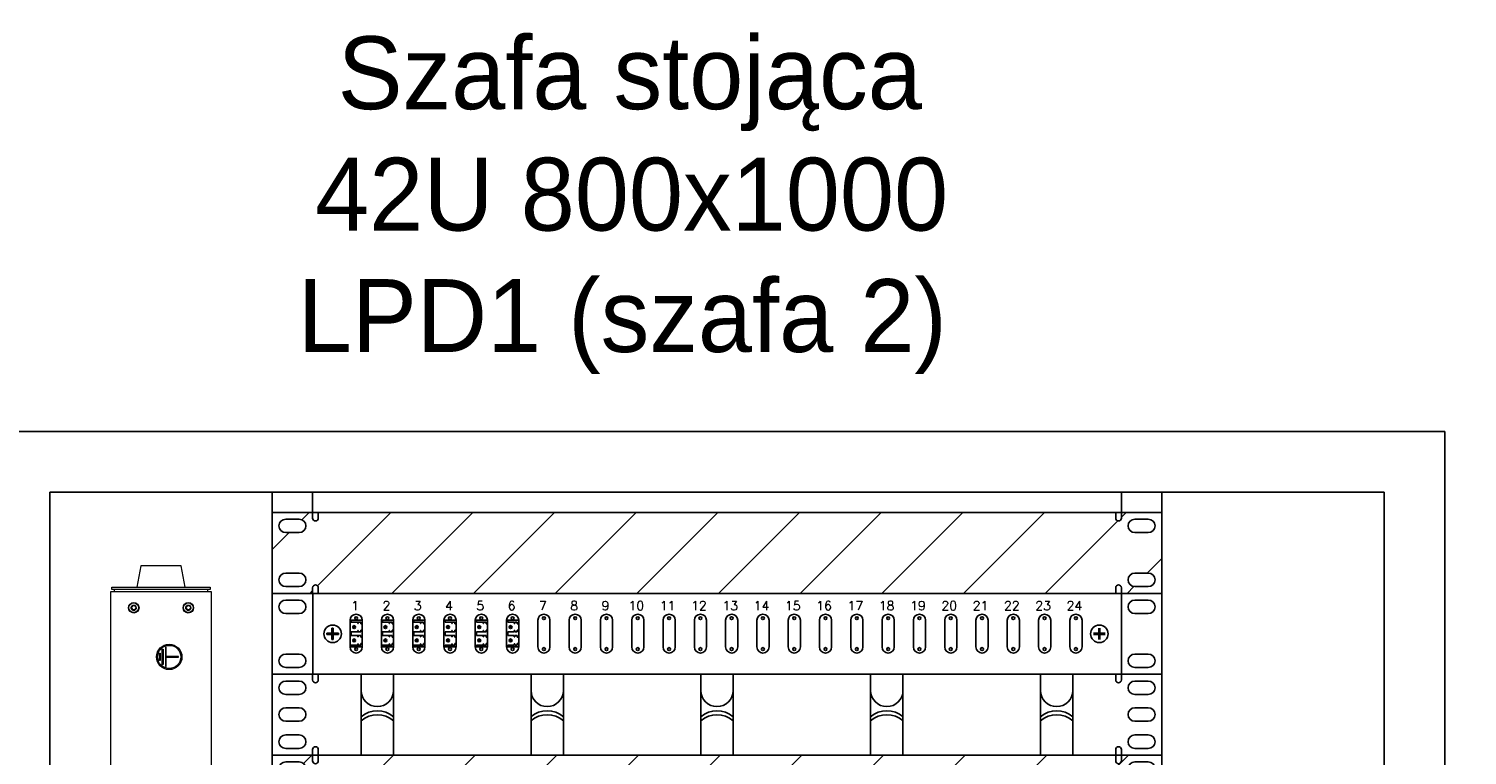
# Model space of a CAD drawing. Header units: millimetres. Extents: x 94562 to 148980, y -25377 to 3008.
# Tile 97 of 140: x 100767 to 101558, y -21168 to -20769. Entities that reach past the tile are written whole.
import ezdxf
from ezdxf.enums import TextEntityAlignment as Align

# ---------------------------------------------------------------- set-up
doc = ezdxf.new("R2010")
doc.units = ezdxf.units.MM
for name, color, linetype in [('LA_LAN_Bloki_Projektowane', 7, 'Continuous'), ('tt_opis', 30, 'Continuous'), ('tt_symbole', 40, 'Continuous')]:
    doc.layers.add(name, color=color, linetype=linetype)
doc.styles.add('_LANSTER_01', font='romans.shx')
doc.styles.add('Style-WORKING_1250', font='WORKING_1250.shx')

# ---------------------------------------------------------------- blocks, each defined once
blk = doc.blocks.new('IT_szafa_stojąca_42U')
for p, q in [((366.085, 1801.057), (286.075, 1801.057)), ((366.085, 1605.477), (366.085, 1801.057)), ((289.409, 1797.723), (362.752, 1797.723)), ((289.409, 1608.811), (289.409, 1797.723)), ((301.633, 1608.811), (301.633, 1797.723)), ((303.855, 1796.612), (303.855, 1797.723)), ((348.305, 1796.612), (348.305, 1797.723)), ((350.528, 1608.811), (350.528, 1797.723)), ((362.752, 1608.811), (362.752, 1797.723))]:
    blk.add_line(p, q)
blk = doc.blocks.new('IT_Zaślepka_1U')
h = blk.add_hatch()
h.set_pattern_fill('ANSI31', color=0)
h.set_pattern_definition([(45, (7401.7468, -13729.1714), (-2.245064, 2.245064), [])])
h.paths.add_polyline_path([(2.534, 4.445), (2.534, 4.134, -1), (2.222, 4.134), (2.222, 4.445), (0, 4.445), (0, 0), (2.222, 0), (2.222, 0.311, -1), (2.534, 0.311), (2.534, 0), (46.361, 0), (46.361, 0.311, -1), (46.672, 0.311), (46.672, 0), (48.895, 0), (48.895, 4.445), (46.672, 4.445), (46.672, 4.134, -1), (46.361, 4.134), (46.361, 4.445)])
h.paths.add_polyline_path([(1.482, 3.334), (0.741, 3.334, -1), (0.741, 4.075), (1.482, 4.075, -1)], flags=16)
h.paths.add_polyline_path([(1.482, 0.37), (0.741, 0.37, -1), (0.741, 1.111), (1.482, 1.111, -1)], flags=16)
h.paths.add_polyline_path([(47.413, 4.075), (48.154, 4.075, -1), (48.154, 3.334), (47.413, 3.334, -1)], flags=16)
h.paths.add_polyline_path([(47.413, 1.111), (48.154, 1.111, -1), (48.154, 0.37), (47.413, 0.37, -1)], flags=16)
at = {"color": 0}
for p, q in [((0, 4.445), (0, 0)), ((0, 4.445), (2.222, 4.445)), ((0.741, 4.075), (1.482, 4.075)), ((2.222, 4.445), (2.222, 4.134)), ((46.361, 4.445), (2.534, 4.445)), ((2.534, 4.134), (2.534, 4.445)), ((46.361, 4.445), (46.361, 4.134)), ((46.672, 4.134), (46.672, 4.445)), ((48.895, 4.445), (46.672, 4.445)), ((47.413, 4.075), (48.154, 4.075)), ((48.895, 0), (48.895, 4.445)), ((0.741, 3.334), (1.482, 3.334)), ((47.413, 3.334), (48.154, 3.334)), ((0.741, 1.111), (1.482, 1.111)), ((47.413, 1.111), (48.154, 1.111)), ((0, 0), (2.222, 0)), ((2.222, 0), (0, 0)), ((0.741, 0.37), (1.482, 0.37)), ((2.222, 0), (2.222, 0.311)), ((2.534, 0.311), (2.534, 0)), ((2.534, 0), (46.361, 0)), ((46.361, 0), (2.534, 0)), ((46.361, 0), (46.361, 0.311)), ((46.672, 0.311), (46.672, 0)), ((46.672, 0), (48.895, 0)), ((48.895, 0), (46.672, 0)), ((47.413, 0.37), (48.154, 0.37))]:
    blk.add_line(p, q, dxfattribs=at)
blk.add_lwpolyline([(0, 4.445), (48.895, 4.445), (48.895, 0), (0, 0)], close=True, dxfattribs=at)
for centre, radius, start, end in [((0.741, 3.704), 0.37, 90, 270), ((1.482, 3.704), 0.37, 270, 90), ((2.378, 4.134), 0.156, 180, 0), ((46.517, 4.134), 0.156, 180, 0), ((47.413, 3.704), 0.37, 90, 270), ((48.154, 3.704), 0.37, 270, 90), ((0.741, 0.741), 0.37, 90, 270), ((1.482, 0.741), 0.37, 270, 90), ((47.413, 0.741), 0.37, 90, 270), ((48.154, 0.741), 0.37, 270, 90), ((2.378, 0.311), 0.156, 0, 180), ((46.517, 0.311), 0.156, 0, 180)]:
    blk.add_arc(centre, radius, start, end, dxfattribs=at)
blk = doc.blocks.new('*U489')
at = {"layer": 'tt_symbole'}
h = blk.add_hatch(color=256, dxfattribs=at)
h.paths.add_polyline_path([(3.354, 2.541), (3.285, 2.541), (3.285, 2.257), (3.354, 2.257)])
h.paths.add_polyline_path([(3.354, 2.257), (3.285, 2.257), (3.285, 2.188), (3.354, 2.188)])
h.paths.add_polyline_path([(3.285, 2.257), (3.001, 2.257), (3.001, 2.188), (3.285, 2.188)])
h.paths.add_polyline_path([(3.638, 2.257), (3.354, 2.257), (3.354, 2.188), (3.638, 2.188)])
h.paths.add_polyline_path([(3.354, 2.188), (3.285, 2.188), (3.285, 1.904), (3.354, 1.904)])
h = blk.add_hatch(color=256, dxfattribs=at)
h.paths.add_polyline_path([(45.497, 2.541), (45.428, 2.541), (45.428, 2.257), (45.497, 2.257)])
h.paths.add_polyline_path([(45.497, 2.257), (45.428, 2.257), (45.428, 2.188), (45.497, 2.188)])
h.paths.add_polyline_path([(45.428, 2.257), (45.143, 2.257), (45.143, 2.188), (45.428, 2.188)])
h.paths.add_polyline_path([(45.781, 2.257), (45.497, 2.257), (45.497, 2.188), (45.781, 2.188)])
h.paths.add_polyline_path([(45.497, 2.188), (45.428, 2.188), (45.428, 1.904), (45.497, 1.904)])
at = {"layer": 'LA_LAN_Bloki_Projektowane'}
for p, q in [((4.947, 2.966), (4.281, 2.966)), ((4.341, 2.966), (4.341, 2.867)), ((4.341, 2.867), (4.706, 2.867)), ((4.706, 2.867), (4.706, 2.793)), ((4.706, 2.793), (4.726, 2.793)), ((4.706, 2.332), (4.706, 2.406)), ((4.706, 2.406), (4.726, 2.406)), ((4.726, 2.793), (4.726, 2.867)), ((4.726, 2.867), (4.871, 2.867)), ((4.726, 2.406), (4.726, 2.332)), ((4.871, 2.867), (4.871, 2.775)), ((4.871, 2.775), (4.947, 2.775)), ((4.871, 2.332), (4.871, 2.424)), ((4.871, 2.424), (4.947, 2.424)), ((6.667, 2.966), (6.001, 2.966)), ((6.061, 2.966), (6.061, 2.867)), ((6.061, 2.867), (6.426, 2.867)), ((6.426, 2.867), (6.426, 2.793)), ((6.426, 2.793), (6.447, 2.793)), ((6.426, 2.332), (6.426, 2.406)), ((6.426, 2.406), (6.447, 2.406)), ((6.447, 2.793), (6.447, 2.867)), ((6.447, 2.867), (6.591, 2.867)), ((6.447, 2.406), (6.447, 2.332)), ((6.591, 2.867), (6.591, 2.775)), ((6.591, 2.775), (6.667, 2.775)), ((6.591, 2.332), (6.591, 2.424)), ((6.591, 2.424), (6.667, 2.424)), ((8.388, 2.966), (7.721, 2.966)), ((7.782, 2.966), (7.782, 2.867)), ((7.782, 2.867), (8.146, 2.867)), ((8.146, 2.867), (8.146, 2.793)), ((8.146, 2.793), (8.167, 2.793)), ((8.146, 2.332), (8.146, 2.406)), ((8.146, 2.406), (8.167, 2.406)), ((8.167, 2.793), (8.167, 2.867)), ((8.167, 2.867), (8.311, 2.867)), ((8.167, 2.406), (8.167, 2.332)), ((8.311, 2.867), (8.311, 2.775)), ((8.311, 2.775), (8.388, 2.775)), ((8.311, 2.332), (8.311, 2.424)), ((8.311, 2.424), (8.388, 2.424)), ((10.108, 2.966), (9.441, 2.966)), ((9.502, 2.966), (9.502, 2.867)), ((9.502, 2.867), (9.866, 2.867)), ((9.866, 2.867), (9.866, 2.793)), ((9.866, 2.793), (9.887, 2.793)), ((9.866, 2.332), (9.866, 2.406)), ((9.866, 2.406), (9.887, 2.406)), ((9.887, 2.793), (9.887, 2.867)), ((9.887, 2.867), (10.031, 2.867)), ((9.887, 2.406), (9.887, 2.332)), ((10.031, 2.867), (10.031, 2.775)), ((10.031, 2.775), (10.108, 2.775)), ((10.031, 2.332), (10.031, 2.424)), ((10.031, 2.424), (10.108, 2.424)), ((11.828, 2.966), (11.161, 2.966)), ((11.222, 2.966), (11.222, 2.867)), ((11.222, 2.867), (11.586, 2.867)), ((11.586, 2.867), (11.586, 2.793)), ((11.586, 2.793), (11.607, 2.793)), ((11.586, 2.332), (11.586, 2.406)), ((11.586, 2.406), (11.607, 2.406)), ((11.607, 2.793), (11.607, 2.867)), ((11.607, 2.867), (11.751, 2.867)), ((11.607, 2.406), (11.607, 2.332)), ((11.751, 2.867), (11.751, 2.775)), ((11.751, 2.775), (11.828, 2.775)), ((11.751, 2.332), (11.751, 2.424)), ((11.751, 2.424), (11.828, 2.424)), ((13.548, 2.966), (12.881, 2.966)), ((12.942, 2.966), (12.942, 2.867)), ((12.942, 2.867), (13.306, 2.867)), ((13.306, 2.867), (13.306, 2.793)), ((13.306, 2.793), (13.327, 2.793)), ((13.306, 2.332), (13.306, 2.406)), ((13.306, 2.406), (13.327, 2.406)), ((13.327, 2.793), (13.327, 2.867)), ((13.327, 2.867), (13.471, 2.867)), ((13.327, 2.406), (13.327, 2.332)), ((13.471, 2.867), (13.471, 2.775)), ((13.471, 2.775), (13.548, 2.775)), ((13.471, 2.332), (13.471, 2.424)), ((13.471, 2.424), (13.548, 2.424)), ((4.281, 2.233), (4.341, 2.233)), ((4.341, 2.233), (4.341, 2.332)), ((4.341, 2.332), (4.706, 2.332)), ((4.341, 2.233), (4.341, 2.133)), ((4.341, 2.133), (4.706, 2.133)), ((4.341, 1.499), (4.341, 1.599)), ((4.341, 1.599), (4.706, 1.599)), ((4.706, 2.133), (4.706, 2.059)), ((4.706, 2.059), (4.726, 2.059)), ((4.706, 1.599), (4.706, 1.673)), ((4.706, 1.673), (4.726, 1.673)), ((4.726, 2.332), (4.871, 2.332)), ((4.726, 2.059), (4.726, 2.133)), ((4.726, 2.133), (4.871, 2.133)), ((4.726, 1.673), (4.726, 1.599)), ((4.726, 1.599), (4.871, 1.599)), ((4.871, 2.133), (4.871, 2.041)), ((4.871, 2.041), (4.947, 2.041)), ((4.871, 1.599), (4.871, 1.691)), ((4.871, 1.691), (4.947, 1.691)), ((6.001, 2.233), (6.061, 2.233)), ((6.061, 2.233), (6.061, 2.332)), ((6.061, 2.332), (6.426, 2.332)), ((6.061, 2.233), (6.061, 2.133)), ((6.061, 2.133), (6.426, 2.133)), ((6.061, 1.499), (6.061, 1.599)), ((6.061, 1.599), (6.426, 1.599)), ((6.426, 2.133), (6.426, 2.059)), ((6.426, 2.059), (6.447, 2.059)), ((6.426, 1.599), (6.426, 1.673)), ((6.426, 1.673), (6.447, 1.673)), ((6.447, 2.332), (6.591, 2.332)), ((6.447, 2.059), (6.447, 2.133)), ((6.447, 2.133), (6.591, 2.133)), ((6.447, 1.673), (6.447, 1.599)), ((6.447, 1.599), (6.591, 1.599)), ((6.591, 2.133), (6.591, 2.041)), ((6.591, 2.041), (6.667, 2.041)), ((6.591, 1.599), (6.591, 1.691)), ((6.591, 1.691), (6.667, 1.691)), ((7.721, 2.233), (7.782, 2.233)), ((7.782, 2.233), (7.782, 2.332)), ((7.782, 2.332), (8.146, 2.332)), ((7.782, 2.233), (7.782, 2.133)), ((7.782, 2.133), (8.146, 2.133)), ((7.782, 1.499), (7.782, 1.599)), ((7.782, 1.599), (8.146, 1.599)), ((8.146, 2.133), (8.146, 2.059)), ((8.146, 2.059), (8.167, 2.059)), ((8.146, 1.599), (8.146, 1.673)), ((8.146, 1.673), (8.167, 1.673)), ((8.167, 2.332), (8.311, 2.332)), ((8.167, 2.059), (8.167, 2.133)), ((8.167, 2.133), (8.311, 2.133)), ((8.167, 1.673), (8.167, 1.599)), ((8.167, 1.599), (8.311, 1.599)), ((8.311, 2.133), (8.311, 2.041)), ((8.311, 2.041), (8.388, 2.041)), ((8.311, 1.599), (8.311, 1.691)), ((8.311, 1.691), (8.388, 1.691)), ((9.441, 2.233), (9.502, 2.233)), ((9.502, 2.233), (9.502, 2.332)), ((9.502, 2.332), (9.866, 2.332)), ((9.502, 2.233), (9.502, 2.133)), ((9.502, 2.133), (9.866, 2.133)), ((9.502, 1.499), (9.502, 1.599)), ((9.502, 1.599), (9.866, 1.599)), ((9.866, 2.133), (9.866, 2.059)), ((9.866, 2.059), (9.887, 2.059)), ((9.866, 1.599), (9.866, 1.673)), ((9.866, 1.673), (9.887, 1.673)), ((9.887, 2.332), (10.031, 2.332)), ((9.887, 2.059), (9.887, 2.133)), ((9.887, 2.133), (10.031, 2.133)), ((9.887, 1.673), (9.887, 1.599)), ((9.887, 1.599), (10.031, 1.599)), ((10.031, 2.133), (10.031, 2.041)), ((10.031, 2.041), (10.108, 2.041)), ((10.031, 1.599), (10.031, 1.691)), ((10.031, 1.691), (10.108, 1.691)), ((11.161, 2.233), (11.222, 2.233)), ((11.222, 2.233), (11.222, 2.332)), ((11.222, 2.332), (11.586, 2.332)), ((11.222, 2.233), (11.222, 2.133)), ((11.222, 2.133), (11.586, 2.133)), ((11.222, 1.499), (11.222, 1.599)), ((11.222, 1.599), (11.586, 1.599)), ((11.586, 2.133), (11.586, 2.059)), ((11.586, 2.059), (11.607, 2.059)), ((11.586, 1.599), (11.586, 1.673)), ((11.586, 1.673), (11.607, 1.673)), ((11.607, 2.332), (11.751, 2.332)), ((11.607, 2.059), (11.607, 2.133)), ((11.607, 2.133), (11.751, 2.133)), ((11.607, 1.673), (11.607, 1.599)), ((11.607, 1.599), (11.751, 1.599)), ((11.751, 2.133), (11.751, 2.041)), ((11.751, 2.041), (11.828, 2.041)), ((11.751, 1.599), (11.751, 1.691)), ((11.751, 1.691), (11.828, 1.691)), ((12.881, 2.233), (12.942, 2.233)), ((12.942, 2.233), (12.942, 2.332)), ((12.942, 2.332), (13.306, 2.332)), ((12.942, 2.233), (12.942, 2.133)), ((12.942, 2.133), (13.306, 2.133)), ((12.942, 1.499), (12.942, 1.599)), ((12.942, 1.599), (13.306, 1.599)), ((13.306, 2.133), (13.306, 2.059)), ((13.306, 2.059), (13.327, 2.059)), ((13.306, 1.599), (13.306, 1.673)), ((13.306, 1.673), (13.327, 1.673)), ((13.327, 2.332), (13.471, 2.332)), ((13.327, 2.059), (13.327, 2.133)), ((13.327, 2.133), (13.471, 2.133)), ((13.327, 1.673), (13.327, 1.599)), ((13.327, 1.599), (13.471, 1.599)), ((13.471, 2.133), (13.471, 2.041)), ((13.471, 2.041), (13.548, 2.041)), ((13.471, 1.599), (13.471, 1.691)), ((13.471, 1.691), (13.548, 1.691)), ((4.281, 1.499), (4.947, 1.499)), ((6.001, 1.499), (6.667, 1.499)), ((7.721, 1.499), (8.388, 1.499)), ((9.441, 1.499), (10.108, 1.499)), ((11.161, 1.499), (11.828, 1.499)), ((12.881, 1.499), (13.548, 1.499))]:
    blk.add_line(p, q, dxfattribs=at)
for centre, radius in [((4.502, 2.593), 0.08), ((4.502, 2.593), 0.04), ((6.222, 2.593), 0.08), ((6.222, 2.593), 0.04), ((7.942, 2.593), 0.08), ((7.942, 2.593), 0.04), ((9.662, 2.593), 0.08), ((9.662, 2.593), 0.04), ((11.382, 2.593), 0.08), ((11.382, 2.593), 0.04), ((13.102, 2.593), 0.08), ((13.102, 2.593), 0.04), ((4.502, 1.86), 0.08), ((4.502, 1.86), 0.04), ((6.222, 1.86), 0.08), ((6.222, 1.86), 0.04), ((7.942, 1.86), 0.08), ((7.942, 1.86), 0.04), ((9.662, 1.86), 0.08), ((9.662, 1.86), 0.04), ((11.382, 1.86), 0.08), ((11.382, 1.86), 0.04), ((13.102, 1.86), 0.08), ((13.102, 1.86), 0.04)]:
    blk.add_circle(centre, radius, dxfattribs=at)
at = {"layer": 'tt_symbole'}
for p, q in [((0, 4.445), (0, 0)), ((0, 4.445), (2.223, 4.445)), ((0.741, 4.075), (1.482, 4.075)), ((2.223, 4.445), (2.223, 0)), ((46.673, 4.445), (2.223, 4.445)), ((2.223, 4.045), (2.223, 0.4)), ((46.673, 4.445), (46.673, 0)), ((46.673, 4.445), (48.895, 4.445)), ((46.673, 4.045), (46.673, 0.4)), ((47.413, 4.075), (48.154, 4.075)), ((48.895, 0), (48.895, 4.445)), ((0.741, 3.334), (1.482, 3.334)), ((47.413, 3.334), (48.154, 3.334)), ((3.285, 2.541), (3.354, 2.541)), ((3.285, 2.541), (3.285, 1.904)), ((3.354, 2.541), (3.354, 1.904)), ((45.428, 2.541), (45.428, 1.904)), ((45.497, 2.541), (45.497, 1.904)), ((3.001, 2.257), (3.638, 2.257)), ((3.001, 2.257), (3.001, 2.188)), ((3.001, 2.188), (3.638, 2.188)), ((3.354, 1.904), (3.285, 1.904)), ((3.638, 2.188), (3.638, 2.257)), ((45.143, 2.257), (45.781, 2.257)), ((45.143, 2.188), (45.781, 2.188)), ((0.741, 1.111), (1.482, 1.111)), ((47.413, 1.111), (48.154, 1.111)), ((0, 0), (2.223, 0)), ((0.741, 0.37), (1.482, 0.37)), ((2.223, 0), (46.673, 0)), ((46.673, 0), (48.895, 0)), ((47.413, 0.37), (48.154, 0.37))]:
    blk.add_line(p, q, dxfattribs=at)
for points in [[(4.947, 1.499), (4.947, 2.966, 1), (4.281, 2.966), (4.281, 1.499, 1)], [(6.667, 1.499), (6.667, 2.966, 1), (6.001, 2.966), (6.001, 1.499, 1)], [(8.388, 1.499), (8.388, 2.966, 1), (7.721, 2.966), (7.721, 1.499, 1)], [(10.108, 1.499), (10.108, 2.966, 1), (9.441, 2.966), (9.441, 1.499, 1)], [(11.828, 1.499), (11.828, 2.966, 1), (11.161, 2.966), (11.161, 1.499, 1)], [(13.548, 1.499), (13.548, 2.966, 1), (12.881, 2.966), (12.881, 1.499, 1)], [(15.268, 2.966, 1), (14.601, 2.966), (14.601, 1.499, 1), (15.268, 1.499)], [(16.988, 2.966, 1), (16.321, 2.966), (16.321, 1.499, 1), (16.988, 1.499)], [(18.708, 2.966, 1), (18.041, 2.966), (18.041, 1.499, 1), (18.708, 1.499)], [(20.428, 2.966, 1), (19.761, 2.966), (19.761, 1.499, 1), (20.428, 1.499)], [(22.148, 2.966, 1), (21.482, 2.966), (21.482, 1.499, 1), (22.148, 1.499)], [(23.868, 2.966, 1), (23.202, 2.966), (23.202, 1.499, 1), (23.868, 1.499)], [(25.589, 2.966, 1), (24.922, 2.966), (24.922, 1.499, 1), (25.589, 1.499)], [(27.309, 2.966, 1), (26.642, 2.966), (26.642, 1.499, 1), (27.309, 1.499)], [(29.029, 2.966, 1), (28.362, 2.966), (28.362, 1.499, 1), (29.029, 1.499)], [(30.749, 2.966, 1), (30.082, 2.966), (30.082, 1.499, 1), (30.749, 1.499)], [(32.469, 2.966, 1), (31.802, 2.966), (31.802, 1.499, 1), (32.469, 1.499)], [(34.189, 2.966, 1), (33.522, 2.966), (33.522, 1.499, 1), (34.189, 1.499)], [(35.909, 2.966, 1), (35.242, 2.966), (35.242, 1.499, 1), (35.909, 1.499)], [(37.629, 2.966, 1), (36.962, 2.966), (36.962, 1.499, 1), (37.629, 1.499)], [(39.349, 2.966, 1), (38.683, 2.966), (38.683, 1.499, 1), (39.349, 1.499)], [(41.069, 2.966, 1), (40.403, 2.966), (40.403, 1.499, 1), (41.069, 1.499)], [(42.789, 2.966, 1), (42.123, 2.966), (42.123, 1.499, 1), (42.789, 1.499)], [(44.51, 2.966, 1), (43.843, 2.966), (43.843, 1.499, 1), (44.51, 1.499)]]:
    blk.add_lwpolyline(points, format="xyb", close=True, dxfattribs=at)
for centre, radius in [((4.612, 3.084), 0.08), ((6.332, 3.084), 0.08), ((8.052, 3.084), 0.08), ((9.772, 3.084), 0.08), ((11.492, 3.084), 0.08), ((13.213, 3.084), 0.08), ((14.933, 3.084), 0.08), ((16.653, 3.084), 0.08), ((18.373, 3.084), 0.08), ((20.093, 3.084), 0.08), ((21.813, 3.084), 0.08), ((23.533, 3.084), 0.08), ((25.253, 3.084), 0.08), ((26.973, 3.084), 0.08), ((28.693, 3.084), 0.08), ((30.413, 3.084), 0.08), ((32.134, 3.084), 0.08), ((33.854, 3.084), 0.08), ((35.574, 3.084), 0.08), ((37.294, 3.084), 0.08), ((39.014, 3.084), 0.08), ((40.734, 3.084), 0.08), ((42.454, 3.084), 0.08), ((44.174, 3.084), 0.08), ((3.319, 2.223), 0.481), ((45.462, 2.223), 0.481), ((4.612, 1.382), 0.08), ((6.332, 1.382), 0.08), ((8.052, 1.382), 0.08), ((9.772, 1.382), 0.08), ((11.492, 1.382), 0.08), ((13.213, 1.382), 0.08), ((14.933, 1.382), 0.08), ((16.653, 1.382), 0.08), ((18.373, 1.382), 0.08), ((20.093, 1.382), 0.08), ((21.813, 1.382), 0.08), ((23.533, 1.382), 0.08), ((25.253, 1.382), 0.08), ((26.973, 1.382), 0.08), ((28.693, 1.382), 0.08), ((30.413, 1.382), 0.08), ((32.134, 1.382), 0.08), ((33.854, 1.382), 0.08), ((35.574, 1.382), 0.08), ((37.294, 1.382), 0.08), ((39.014, 1.382), 0.08), ((40.734, 1.382), 0.08), ((42.454, 1.382), 0.08), ((44.174, 1.382), 0.08)]:
    blk.add_circle(centre, radius, dxfattribs=at)
for centre, start, end in [((0.741, 3.704), 90, 270), ((1.482, 3.704), 270, 90), ((47.413, 3.704), 90, 270), ((48.154, 3.704), 270, 90), ((0.741, 0.741), 90, 270), ((1.482, 0.741), 270, 90), ((47.413, 0.741), 90, 270), ((48.154, 0.741), 270, 90)]:
    blk.add_arc(centre, 0.37, start, end, dxfattribs=at)
at = {"layer": 'tt_symbole', "style": '_LANSTER_01'}
for s, p in [('1', (4.343, 3.765)), ('2', (6.063, 3.765)), ('3', (7.783, 3.765)), ('4', (9.504, 3.765)), ('5', (11.224, 3.765)), ('6', (12.944, 3.765)), ('7', (14.664, 3.765)), ('8', (16.384, 3.765)), ('9', (18.104, 3.765)), ('10', (19.585, 3.765)), ('11', (21.305, 3.765)), ('12', (23.025, 3.765)), ('13', (24.745, 3.765)), ('14', (26.465, 3.765)), ('15', (28.185, 3.765)), ('16', (29.905, 3.765)), ('17', (31.625, 3.765)), ('18', (33.345, 3.765)), ('19', (35.065, 3.765)), ('20', (36.785, 3.765)), ('21', (38.506, 3.765)), ('22', (40.226, 3.765)), ('23', (41.946, 3.765)), ('24', (43.666, 3.765))]:
    blk.add_text(s, height=0.5, dxfattribs=at).set_placement(p, align=Align.MIDDLE_LEFT)
at = {"layer": 'tt_symbole', "style": '_LANSTER_01', "flags": 1}
for tag, p in [('TYP', (2.223, 0)), ('OPIS1', (8.497, 0)), ('OPIS2', (33.674, 0))]:
    blk.add_attdef(tag, p, '', height=1, dxfattribs=at)
blk = doc.blocks.new('IT_wieszka1U')
at = {"color": 0}
for p, q in [((2.222, 4.445), (0, 4.445)), ((0, 4.445), (0, 0)), ((0.741, 4.075), (1.482, 4.075)), ((2.222, 4.445), (2.222, 4.134)), ((46.361, 4.445), (2.534, 4.445)), ((2.534, 4.134), (2.534, 4.445)), ((4.889, 4.445), (4.889, 0)), ((6.668, 4.445), (6.668, 0)), ((14.224, 4.445), (14.224, 0)), ((16.002, 4.445), (16.002, 0)), ((23.559, 4.445), (23.559, 0)), ((25.336, 4.445), (25.336, 0)), ((32.893, 4.445), (32.893, 0)), ((34.671, 4.445), (34.671, 0)), ((42.227, 4.445), (42.227, 0)), ((44.005, 4.445), (44.005, 0)), ((46.361, 4.445), (46.361, 4.134)), ((46.672, 4.134), (46.672, 4.445)), ((48.895, 4.445), (46.672, 4.445)), ((47.413, 4.075), (48.154, 4.075)), ((48.895, 0), (48.895, 4.445)), ((0.741, 3.334), (1.482, 3.334)), ((47.413, 3.334), (48.154, 3.334)), ((0.741, 2.604), (1.482, 2.604)), ((47.413, 2.604), (48.154, 2.604)), ((0.741, 1.863), (1.482, 1.863)), ((47.413, 1.863), (48.154, 1.863)), ((0.741, 1.111), (1.482, 1.111)), ((47.413, 1.111), (48.154, 1.111)), ((0, 0), (2.222, 0)), ((0.741, 0.37), (1.482, 0.37)), ((2.222, 0), (2.222, 0.311)), ((2.534, 0.311), (2.534, 0)), ((2.534, 0), (46.361, 0)), ((46.361, 0), (46.361, 0.311)), ((46.672, 0.311), (46.672, 0)), ((46.672, 0), (48.895, 0)), ((47.413, 0.37), (48.154, 0.37))]:
    blk.add_line(p, q, dxfattribs=at)
for centre, radius, start, end in [((0.741, 3.704), 0.37, 90, 270), ((1.482, 3.704), 0.37, 270, 90), ((2.378, 4.134), 0.156, 180, 0), ((46.517, 4.134), 0.156, 180, 0), ((47.413, 3.704), 0.37, 90, 270), ((48.154, 3.704), 0.37, 270, 90), ((5.778, 3.556), 0.889, 180, 0), ((15.113, 3.556), 0.889, 180, 0), ((24.447, 3.556), 0.889, 180, 0), ((33.782, 3.556), 0.889, 180, 0), ((43.117, 3.556), 0.889, 180, 0), ((0.741, 2.234), 0.37, 90, 270), ((1.482, 2.234), 0.37, 270, 90), ((5.778, 1.111), 1.334, 48.18969, 131.81031), ((15.113, 1.111), 1.334, 48.18969, 131.81031), ((24.447, 1.111), 1.334, 48.18969, 131.81031), ((33.782, 1.111), 1.334, 48.18969, 131.81031), ((43.117, 1.111), 1.334, 48.18969, 131.81031), ((47.413, 2.234), 0.37, 90, 270), ((48.154, 2.234), 0.37, 270, 90), ((5.778, 0.889), 1.334, 48.18969, 131.81031), ((15.113, 0.889), 1.334, 48.18969, 131.81031), ((24.447, 0.889), 1.334, 48.18969, 131.81031), ((33.782, 0.889), 1.334, 48.18969, 131.81031), ((43.117, 0.889), 1.334, 48.18969, 131.81031), ((0.741, 0.741), 0.37, 90, 270), ((1.482, 0.741), 0.37, 270, 90), ((47.413, 0.741), 0.37, 90, 270), ((48.154, 0.741), 0.37, 270, 90), ((2.378, 0.311), 0.156, 0, 180), ((46.517, 0.311), 0.156, 0, 180)]:
    blk.add_arc(centre, radius, start, end, dxfattribs=at)
blk = doc.blocks.new('PDU_(18)C13_(6)C19')
at = {"layer": 'tt_symbole', "lineweight": 5}
for p, q in [((0, 6.864), (0, 13.053)), ((0, 13.053), (0.0003, 13.053)), ((0.0003, 13.053), (0.0011, 13.053)), ((0.0011, 13.053), (0.0024, 13.053)), ((0.0024, 13.053), (0.0042, 13.053)), ((0.0036, 13.0689), (0.3901, 13.0689)), ((0.0036, 13.0601), (0.0036, 13.0689)), ((0.3758, 13.0601), (0.0036, 13.0601)), ((0.0042, 13.053), (0.0063, 13.053)), ((0.0063, 13.053), (0.0088, 13.053)), ((0.0088, 13.053), (0.0114, 13.053)), ((0.0114, 13.053), (0.0142, 13.053)), ((0.0142, 13.053), (0.3795, 13.053)), ((0.3786, 13.0601), (0.3758, 13.0601)), ((0.3813, 13.0601), (0.3786, 13.0601)), ((0.3795, 13.053), (0.3823, 13.053)), ((0.3838, 13.0601), (0.3813, 13.0601)), ((0.3823, 13.053), (0.3849, 13.053)), ((0.3859, 13.0601), (0.3838, 13.0601)), ((0.3849, 13.053), (0.3874, 13.053)), ((0.3877, 13.0601), (0.3859, 13.0601)), ((0.3874, 13.053), (0.3895, 13.053)), ((0.389, 13.0601), (0.3877, 13.0601)), ((0.3898, 13.0601), (0.389, 13.0601)), ((0.3895, 13.053), (0.3913, 13.053)), ((0.3901, 13.0601), (0.3898, 13.0601)), ((0.3901, 13.0689), (0.3901, 13.0601)), ((0.3913, 13.053), (0.3926, 13.053)), ((0.3926, 13.053), (0.3934, 13.053)), ((0.3934, 13.053), (0.3937, 13.053)), ((0.3937, 13.053), (0.3937, 6.8826))]:
    blk.add_line(p, q, dxfattribs=at)
for points in [[(0.2913, 13.0689), (0.2765, 13.1532), (0.2758, 13.1532), (0.2726, 13.1532), (0.267, 13.1532), (0.2591, 13.1532), (0.2492, 13.1532), (0.2377, 13.1532), (0.2248, 13.1532), (0.2111, 13.1532), (0.1968, 13.1532), (0.1826, 13.1532), (0.1689, 13.1532), (0.156, 13.1532), (0.1445, 13.1532), (0.1346, 13.1532), (0.1267, 13.1532), (0.1211, 13.1532), (0.1179, 13.1532), (0.1172, 13.1532), (0.1023, 13.0689)], [(0.0143, 13.053), (0.0143, 13.0601)], [(0.3794, 13.0601), (0.3794, 13.053)]]:
    blk.add_lwpolyline(points, dxfattribs=at)
for points in [[(0.0952, 12.996), (0.0952, 12.9952), (0.0955, 12.9934), (0.0962, 12.992), (0.0972, 12.9907), (0.0988, 12.9896), (0.0991, 12.9894), (0.0993, 12.9891), (0.0995, 12.9887), (0.0995, 12.9884), (0.0994, 12.9871), (0.0991, 12.9859), (0.0987, 12.9846), (0.0981, 12.9835), (0.0974, 12.9824), (0.0965, 12.9814), (0.0955, 12.9805), (0.0944, 12.9798), (0.0943, 12.9798), (0.0939, 12.9797), (0.0935, 12.9797), (0.0931, 12.9799), (0.0924, 12.9803), (0.0907, 12.9809), (0.0891, 12.981), (0.0875, 12.9808), (0.0857, 12.98), (0.0854, 12.9798), (0.085, 12.9797), (0.0846, 12.9798), (0.0844, 12.9799), (0.0855, 12.9793), (0.0868, 12.9789), (0.0881, 12.9786), (0.0894, 12.9785), (0.0907, 12.9786), (0.092, 12.9788), (0.0932, 12.9792), (0.0944, 12.9798), (0.0946, 12.98), (0.0949, 12.9803), (0.095, 12.9806), (0.095, 12.981), (0.0952, 12.983), (0.0958, 12.9844), (0.0967, 12.9858), (0.0981, 12.9869), (0.0988, 12.9873), (0.0991, 12.9876), (0.0994, 12.9879), (0.0995, 12.9883), (0.0995, 12.9884), (0.0994, 12.9898), (0.0992, 12.9911), (0.0988, 12.9923), (0.0982, 12.9935), (0.0975, 12.9946), (0.0966, 12.9956), (0.0957, 12.9964), (0.0946, 12.9972), (0.0943, 12.9973), (0.0939, 12.9974), (0.0936, 12.9973), (0.0933, 12.9972), (0.0914, 12.9963), (0.0899, 12.9961), (0.0883, 12.9962), (0.0866, 12.9968), (0.0859, 12.9972), (0.0855, 12.9974), (0.085, 12.9974), (0.0846, 12.9973), (0.0846, 12.9973), (0.0843, 12.9971), (0.0841, 12.9968), (0.0839, 12.9965), (0.0839, 12.9961), (0.0837, 12.9942), (0.0832, 12.9927), (0.0822, 12.9913), (0.0809, 12.9902), (0.0802, 12.9898), (0.0798, 12.9895), (0.0796, 12.9892), (0.0795, 12.9888), (0.0794, 12.9887), (0.0796, 12.99), (0.0798, 12.9912), (0.0803, 12.9925), (0.0808, 12.9937), (0.0816, 12.9947), (0.0825, 12.9957), (0.0835, 12.9966), (0.0846, 12.9973), (0.0857, 12.9978), (0.087, 12.9983), (0.0883, 12.9985), (0.0896, 12.9986), (0.0909, 12.9985), (0.0922, 12.9982), (0.0934, 12.9978), (0.0946, 12.9972), (0.0947, 12.9971), (0.0949, 12.9968), (0.0951, 12.9964)], [(0.0844, 12.9799), (0.0833, 12.9807), (0.0823, 12.9815), (0.0815, 12.9825), (0.0807, 12.9836), (0.0802, 12.9848), (0.0798, 12.9861), (0.0795, 12.9873), (0.0794, 12.9887), (0.0795, 12.9884), (0.0796, 12.988), (0.0798, 12.9877), (0.0801, 12.9875), (0.0818, 12.9864), (0.0828, 12.9851), (0.0834, 12.9837), (0.0838, 12.9819), (0.0838, 12.9811), (0.0838, 12.9807), (0.084, 12.9803), (0.0843, 12.98)], [(0.3099, 12.996), (0.3099, 12.9952), (0.3103, 12.9934), (0.3109, 12.992), (0.3119, 12.9907), (0.3136, 12.9896), (0.3138, 12.9894), (0.3141, 12.9891), (0.3142, 12.9887), (0.3142, 12.9884), (0.3141, 12.9871), (0.3139, 12.9859), (0.3134, 12.9846), (0.3128, 12.9835), (0.3121, 12.9824), (0.3112, 12.9814), (0.3102, 12.9805), (0.3091, 12.9798), (0.3091, 12.9798), (0.3087, 12.9797), (0.3082, 12.9797), (0.3078, 12.9799), (0.3071, 12.9803), (0.3054, 12.9809), (0.3038, 12.981), (0.3022, 12.9808), (0.3004, 12.98), (0.3001, 12.9798), (0.2998, 12.9797), (0.2994, 12.9798), (0.2991, 12.9799), (0.3003, 12.9793), (0.3015, 12.9789), (0.3028, 12.9786), (0.3041, 12.9785), (0.3054, 12.9786), (0.3067, 12.9788), (0.308, 12.9792), (0.3091, 12.9798), (0.3094, 12.98), (0.3096, 12.9803), (0.3098, 12.9806), (0.3098, 12.981), (0.31, 12.983), (0.3105, 12.9844), (0.3114, 12.9858), (0.3128, 12.9869), (0.3135, 12.9873), (0.3139, 12.9876), (0.3141, 12.9879), (0.3142, 12.9883), (0.3142, 12.9884), (0.3142, 12.9898), (0.3139, 12.9911), (0.3135, 12.9923), (0.3129, 12.9935), (0.3122, 12.9946), (0.3114, 12.9956), (0.3104, 12.9964), (0.3093, 12.9972), (0.3091, 12.9973), (0.3087, 12.9974), (0.3083, 12.9973), (0.308, 12.9972), (0.3062, 12.9963), (0.3046, 12.9961), (0.303, 12.9962), (0.3013, 12.9968), (0.3006, 12.9972), (0.3002, 12.9974), (0.2998, 12.9974), (0.2994, 12.9973), (0.2993, 12.9973), (0.2991, 12.9971), (0.2988, 12.9968), (0.2987, 12.9965), (0.2987, 12.9961), (0.2985, 12.9942), (0.2979, 12.9927), (0.297, 12.9913), (0.2956, 12.9902), (0.2949, 12.9898), (0.2946, 12.9895), (0.2943, 12.9892), (0.2942, 12.9888), (0.2942, 12.9887), (0.2943, 12.99), (0.2946, 12.9912), (0.295, 12.9925), (0.2956, 12.9937), (0.2963, 12.9947), (0.2972, 12.9957), (0.2982, 12.9966), (0.2993, 12.9973), (0.3005, 12.9978), (0.3017, 12.9983), (0.303, 12.9985), (0.3043, 12.9986), (0.3056, 12.9985), (0.3069, 12.9982), (0.3082, 12.9978), (0.3093, 12.9972), (0.3094, 12.9971), (0.3097, 12.9968), (0.3099, 12.9964)], [(0.2991, 12.9799), (0.298, 12.9807), (0.2971, 12.9815), (0.2962, 12.9825), (0.2955, 12.9836), (0.2949, 12.9848), (0.2945, 12.9861), (0.2943, 12.9873), (0.2942, 12.9887), (0.2942, 12.9884), (0.2944, 12.988), (0.2946, 12.9877), (0.2949, 12.9875), (0.2965, 12.9864), (0.2975, 12.9851), (0.2982, 12.9837), (0.2985, 12.9819), (0.2985, 12.9811), (0.2985, 12.9807), (0.2987, 12.9803), (0.299, 12.98)], [(0.1935, 12.81), (0.1935, 12.7806), (0.1903, 12.7806), (0.1903, 12.81)], [(0.205, 12.8253), (0.205, 12.7653), (0.2018, 12.7653), (0.2018, 12.8253)], [(0.2143, 12.7571), (0.2176, 12.7571), (0.2176, 12.7937), (0.2654, 12.7937), (0.2654, 12.7969), (0.2176, 12.7969), (0.2176, 12.8335), (0.2143, 12.8335)]]:
    blk.add_lwpolyline(points, close=True, dxfattribs=at)
for centre, radius in [((0.0895, 12.9886), 0.0208), ((0.0895, 12.9886), 0.019), ((0.3042, 12.9885), 0.0208), ((0.3042, 12.9886), 0.019), ((0.2291, 12.7953), 0.05), ((0.2291, 12.7953), 0.0455)]:
    blk.add_circle(centre, radius, dxfattribs=at)

msp = doc.modelspace()

# ---------------------------------------------------------------- block references
at = {"layer": 'tt_symbole'}
for name, p, xscale, yscale, zscale in [('IT_szafa_stojąca_42U', (97884.4, -39000.65), 10, 10, 10), ('PDU_(18)C13_(6)C19', (100812.11, -22901.43), 139.7022507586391, 139.7022507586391, 139.7022507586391), ('*U489', (100900.73, -21123.43), 10, 10, 10), ('IT_wieszka1U', (100900.73, -21167.88), 10, 10, 10)]:
    msp.add_blockref(name, p, dxfattribs=dict(at, xscale=xscale, yscale=yscale, zscale=zscale))
at = {"layer": 'tt_symbole', "lineweight": 5, "xscale": 10, "yscale": 10, "zscale": 10}
for p in [(100900.73, -21078.98), (100900.73, -21212.33)]:
    msp.add_blockref('IT_Zaślepka_1U', p, dxfattribs=at)

# ---------------------------------------------------------------- texts
at = {"layer": 'tt_opis', "char_height": 40, "attachment_point": 1, "style": 'Style-WORKING_1250'}
for s, insert in [('\\pi91.52292;Szafa stojąca\\P\\pi79.14197;42U 800x1000\\P\\pi73.42769;LPD1 (szafa 1)', (98878.26, -20773.06)), ('\\pi91.52292;Szafa stojąca\\P\\pi79.14197;42U 800x1000\\P\\pi69.61816;LPD1 (szafa 2)', (100845.16, -20773.06))]:
    msp.add_mtext_dynamic_manual_height_columns(s, width=592.5697, gutter_width=12.5, heights=[209.4], dxfattribs=dict(at, insert=insert))

doc.saveas('drawing.dxf')
